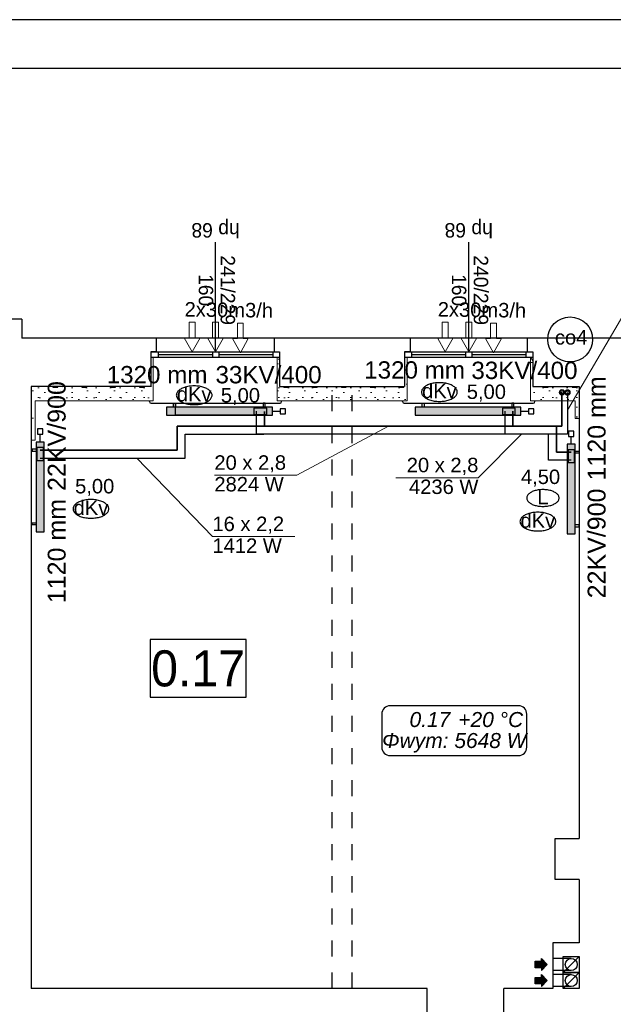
# Model space of a CAD drawing. Header units: millimetres. Extents: x 45180 to 119519, y 31297 to 302414.
# Tile 13 of 97: x 71765 to 79175, y 97374 to 109653. Entities that reach past the tile are written whole.
import ezdxf
from ezdxf.lldxf.tags import DXFTag

# ---------------------------------------------------------------- set-up
doc = ezdxf.new("R2010")
doc.units = ezdxf.units.MM
doc.header["$MEASUREMENT"] = 0
doc.linetypes.add('PHANTOM', pattern=[2.5, 1.25, -0.25, 0.25, -0.25, 0.25, -0.25])
doc.linetypes.add('Przerywana', pattern=[400, 200, -200])
doc.layers.get('0').update_dxf_attribs({"color": 252})
for name, color, linetype in [('#opisy', 7, 'Continuous'), ('#podkład', 252, 'Continuous'), ('_TABELA', 7, 'Continuous'), ('IS_Armatura_podłączeniowa_grz._dolnozas.', 7, 'SOLID'), ('IS_Armatura_Therm', 7, 'SOLID'), ('IS_Grafika', 7, 'SOLID'), ('IS_Grzejniki_Plan_rzut', 7, 'SOLID'), ('IS_Opisy_działek_Therm', 7, 'SOLID'), ('IS_Text_Armatury_Therm', 7, 'Continuous'), ('IS_Text_Konstrukcji', 7, 'Continuous'), ('IS_Text_Odbiornikow_Therm', 7, 'Continuous')]:
    doc.layers.add(name, color=color, linetype=linetype)
for name, color, linetype, lineweight in [('Arch ocieplenie_Nr_Pióra__21', 252, 'Continuous', 13), ('IS_Powrót', 5, 'DASHDOT', 35), ('IS_Zasilanie', 1, 'SOLID', 30)]:
    doc.layers.add(name, color=color, linetype=linetype, lineweight=lineweight)
doc.styles.add('ARIAL', font='arial.ttf', dxfattribs={"width": 0.75})
doc.styles.add('GENERATED_STYLE_3', font='txt')
doc.styles.add('GENERATED_STYLE_5', font='txt')
doc.styles.get("Standard").update_dxf_attribs({"font": 'arial.ttf', "bigfont": 'BIGFONT.SHX'})
tags = doc.linetypes.add('DASHDOT', pattern=[20, 10, -5, 0, -5]).pattern_tags.tags
tags[10:11] = [DXFTag(74, 4), DXFTag(75, 0), DXFTag(340, '0'), DXFTag(46, 0.0), DXFTag(50, 0.0), DXFTag(44, 0.0), DXFTag(45, 0.0)]
tags[8:9] = [DXFTag(74, 4), DXFTag(75, 0), DXFTag(340, '0'), DXFTag(46, 0.0), DXFTag(50, 0.0), DXFTag(44, 0.0), DXFTag(45, 0.0)]
tags[6:7] = [DXFTag(74, 4), DXFTag(75, 0), DXFTag(340, '0'), DXFTag(46, 0.0), DXFTag(50, 0.0), DXFTag(44, 0.0), DXFTag(45, 0.0)]
tags[4:5] = [DXFTag(74, 4), DXFTag(75, 0), DXFTag(340, '0'), DXFTag(46, 0.0), DXFTag(50, 0.0), DXFTag(44, 0.0), DXFTag(45, 0.0)]
tags = doc.linetypes.add('SOLID', pattern=[10, 10, 0]).pattern_tags.tags
tags[6:7] = [DXFTag(74, 4), DXFTag(75, 0), DXFTag(340, '0'), DXFTag(46, 0.0), DXFTag(50, 0.0), DXFTag(44, 0.0), DXFTag(45, 0.0)]
tags[4:5] = [DXFTag(74, 4), DXFTag(75, 0), DXFTag(340, '0'), DXFTag(46, 0.0), DXFTag(50, 0.0), DXFTag(44, 0.0), DXFTag(45, 0.0)]
pattern_1 = [(0, (0, 0), (0, 623.5383), [60, -300]), (0, (180, 311.8), (0, 623.5383), [60, -300]), (60, (0, 0), (-540, 311.7692), [60, -300]), (60, (360, 0), (-540, 311.7692), [60, -300]), (120, (60, 0), (540, 311.7692), [60, -300]), (120, (420, 0), (540, 311.7692), [60, -300]), (0, (0, 60), (0, 120), [0, -120, 0, -180.00001]), (45, (60, 60), (-84.85282, 84.85282), [0, -90, 0, -150.00001])]

# ---------------------------------------------------------------- blocks, each defined once
blk = doc.blocks.new('Ściana_65', base_point=(-108189, 61384))
at = {"layer": 'Arch ocieplenie_Nr_Pióra__21', "linetype": 'Continuous'}
h = blk.add_hatch(dxfattribs=at)
h.set_pattern_fill('Structural_Concrete', color=256, style=0, pattern_type=2)
h.set_pattern_definition(pattern_1)
h.paths.add_polyline_path([(-108189, 61384), (-108189, 61744), (-108219, 61744), (-108219, 61204)], flags=0)
for p, q in [((-108189, 61744), (-108219, 61744)), ((-108219, 61744), (-108219, 61204)), ((-108189, 61384), (-108189, 61744))]:
    blk.add_line(p, q, dxfattribs=at)
blk = doc.blocks.new('Ściana_67', base_point=(-109789, 61384))
at = {"layer": 'Arch ocieplenie_Nr_Pióra__21', "linetype": 'Continuous'}
h = blk.add_hatch(dxfattribs=at)
h.set_pattern_fill('Structural_Concrete', color=256, style=0, pattern_type=2)
h.set_pattern_definition(pattern_1)
h.paths.add_polyline_path([(-109759, 61204), (-109759, 61744), (-109789, 61744), (-109789, 61384)], flags=0)
for p, q in [((-109759, 61744), (-109789, 61744)), ((-109789, 61744), (-109789, 61384)), ((-109759, 61204), (-109759, 61744))]:
    blk.add_line(p, q, dxfattribs=at)
blk = doc.blocks.new('Ściana_68', base_point=(-112959, 61384))
at = {"layer": 'Arch ocieplenie_Nr_Pióra__21', "linetype": 'Continuous'}
h = blk.add_hatch(dxfattribs=at)
h.set_pattern_fill('Structural_Concrete', color=256, style=0, pattern_type=2)
h.set_pattern_definition(pattern_1)
h.paths.add_polyline_path([(-112929, 61204), (-112929, 61744), (-112959, 61744), (-112959, 61384)], flags=0)
for p, q in [((-112929, 61744), (-112959, 61744)), ((-112959, 61744), (-112959, 61384)), ((-112929, 61204), (-112929, 61744))]:
    blk.add_line(p, q, dxfattribs=at)
blk = doc.blocks.new('Ściana_69', base_point=(-111349, 61384))
at = {"layer": 'Arch ocieplenie_Nr_Pióra__21', "linetype": 'Continuous'}
h = blk.add_hatch(dxfattribs=at)
h.set_pattern_fill('Structural_Concrete', color=256, style=0, pattern_type=2)
h.set_pattern_definition(pattern_1)
h.paths.add_polyline_path([(-111349, 61384), (-111349, 61744), (-111379, 61744), (-111379, 61204)], flags=0)
for p, q in [((-111349, 61744), (-111379, 61744)), ((-111379, 61744), (-111379, 61204)), ((-111349, 61384), (-111349, 61744))]:
    blk.add_line(p, q, dxfattribs=at)
blk = doc.blocks.new('Ściana_71', base_point=(-109789, 61384))
at = {"layer": 'Arch ocieplenie_Nr_Pióra__21', "linetype": 'Continuous'}
h = blk.add_hatch(dxfattribs=at)
h.set_pattern_fill('Structural_Concrete', color=256, style=0, pattern_type=2)
h.set_pattern_definition(pattern_1)
h.paths.add_polyline_path([(-109789, 61384), (-111349, 61384), (-111379, 61204), (-109759, 61204)], flags=0)
for p, q in [((-109789, 61384), (-111349, 61384)), ((-111379, 61204), (-109759, 61204))]:
    blk.add_line(p, q, dxfattribs=at)
blk = doc.blocks.new('Ściana_72', base_point=(-112959, 61384))
at = {"layer": 'Arch ocieplenie_Nr_Pióra__21', "linetype": 'Continuous'}
h = blk.add_hatch(dxfattribs=at)
h.set_pattern_fill('Structural_Concrete', color=256, style=0, pattern_type=2)
h.set_pattern_definition(pattern_1)
h.paths.add_polyline_path([(-112959, 61384), (-114449, 61384), (-114399, 61204), (-112929, 61204)], flags=0)
for p, q in [((-112959, 61384), (-114449, 61384)), ((-114399, 61204), (-112929, 61204))]:
    blk.add_line(p, q, dxfattribs=at)
blk = doc.blocks.new('Ściana_74', base_point=(-114449, 61384))
at = {"layer": 'Arch ocieplenie_Nr_Pióra__21', "linetype": 'Continuous'}
h = blk.add_hatch(dxfattribs=at)
h.set_pattern_fill('Structural_Concrete', color=256, style=0, pattern_type=2)
h.set_pattern_definition(pattern_1)
h.paths.add_polyline_path([(-114449, 61384), (-114449, 60714), (-114399, 60714), (-114399, 61204)], flags=0)
for p, q in [((-114449, 61384), (-114449, 60714)), ((-114399, 60714), (-114399, 61204)), ((-114449, 60714), (-114399, 60714))]:
    blk.add_line(p, q, dxfattribs=at)
blk = doc.blocks.new('Ściana_75', base_point=(-107609, 61384))
at = {"layer": 'Arch ocieplenie_Nr_Pióra__21', "linetype": 'Continuous'}
h = blk.add_hatch(dxfattribs=at)
h.set_pattern_fill('Structural_Concrete', color=256, style=0, pattern_type=2)
h.set_pattern_definition(pattern_1)
h.paths.add_polyline_path([(-107659, 61204), (-107659, 60984), (-107609, 60984), (-107609, 61384)], flags=0)
for p, q in [((-107609, 60984), (-107609, 61384)), ((-107659, 61204), (-107659, 60984)), ((-107659, 60984), (-107609, 60984))]:
    blk.add_line(p, q, dxfattribs=at)
blk = doc.blocks.new('Ściana_77', base_point=(-107609, 61384))
at = {"layer": 'Arch ocieplenie_Nr_Pióra__21', "linetype": 'Continuous'}
h = blk.add_hatch(dxfattribs=at)
h.set_pattern_fill('Structural_Concrete', color=256, style=0, pattern_type=2)
h.set_pattern_definition(pattern_1)
h.paths.add_polyline_path([(-107609, 61384), (-108189, 61384), (-108219, 61204), (-107659, 61204)], flags=0)
for p, q in [((-107609, 61384), (-108189, 61384)), ((-108219, 61204), (-107659, 61204))]:
    blk.add_line(p, q, dxfattribs=at)
blk = doc.blocks.new('E210168')
at = {"color": 7, "lineweight": 13}
for p, q in [((19.4, 19.8), (19.4, 13.6)), ((19.4, 19.8), (37, 9.9)), ((19.4, 0), (37, 9.9)), ((19.4, 6.2), (19.4, 0))]:
    blk.add_line(p, q, dxfattribs=at)
blk.add_lwpolyline([(19.4, 13.6), (0, 13.6), (0, 6.2), (19.4, 6.2)], dxfattribs=at)

msp = doc.modelspace()

# ---------------------------------------------------------------- hatches: boundary and pattern name
at = {"layer": '#podkład', "linetype": 'Continuous'}
for points in [[(78280, 97795), (78280, 97830), (78200, 97830), (78200, 97910), (78280, 97910), (78280, 97945), (78350, 97870)], [(78280, 97595), (78280, 97630), (78200, 97630), (78200, 97710), (78280, 97710), (78280, 97745), (78350, 97670)]]:
    msp.add_hatch(color=256, dxfattribs=at).paths.add_polyline_path(points, flags=0)
at = {"layer": 'IS_Grzejniki_Plan_rzut', "ltscale": 10}
for points in [[(74919, 104820), (73599, 104820), (73599, 104720), (74919, 104720)], [(78020, 104820), (76700, 104820), (76700, 104720), (78020, 104720)], [(71971, 104386), (71971, 103266), (72071, 103266), (72071, 104386)], [(78700, 103240), (78700, 104360), (78600, 104360), (78600, 103240)]]:
    msp.add_hatch(color=251, dxfattribs=at).paths.add_polyline_path(points)

# ---------------------------------------------------------------- linework, layer by layer
at = {"layer": '#podkład', "linetype": 'Continuous'}
for p, q in [((74210, 105510), (74210, 106880)), ((77370, 105510), (77370, 106880)), ((71790, 105920), (71190, 105920)), ((71790, 105920), (71790, 105680)), ((73470, 105680), (71790, 105680)), ((73470, 105680), (73470, 105510)), ((74940, 105680), (73470, 105680)), ((76640, 105680), (74940, 105680)), ((74940, 105680), (74940, 105510)), ((76640, 105680), (76640, 105510)), ((78100, 105680), (76640, 105680)), ((78100, 105680), (78100, 105510)), ((79945, 105680), (78100, 105680)), ((73400, 105510), (73400, 105080)), ((73470, 105510), (73400, 105510)), ((73415, 105510), (75005, 105510)), ((73495, 105510), (73495, 105440)), ((74170, 105510), (74170, 105440)), ((74250, 105510), (74250, 105440)), ((74925, 105510), (74925, 105440)), ((74940, 105510), (75010, 105510)), ((75010, 105510), (75010, 105080)), ((76570, 105510), (76570, 105080)), ((76640, 105510), (76570, 105510)), ((76575, 105510), (78165, 105510)), ((76655, 105510), (76655, 105440)), ((77330, 105510), (77330, 105440)), ((77410, 105510), (77410, 105440)), ((78085, 105510), (78085, 105440)), ((78100, 105510), (78170, 105510)), ((78170, 105510), (78170, 105080)), ((75005, 105440), (73415, 105440)), ((74170, 105475), (73495, 105475)), ((74925, 105475), (74250, 105475)), ((78165, 105440), (76575, 105440)), ((77330, 105475), (76655, 105475)), ((78085, 105475), (77410, 105475)), ((71910, 105080), (71910, 97570)), ((73410, 105080), (71910, 105080)), ((75010, 105080), (76570, 105080)), ((78170, 105080), (78750, 105080)), ((78750, 105080), (78750, 99440)), ((73385, 104890), (73385, 104900)), ((73405, 104870), (75015, 104870)), ((73710, 104720), (73710, 104870)), ((75035, 104890), (75035, 104900)), ((76545, 104890), (76545, 104900)), ((76565, 104870), (78175, 104870)), ((78195, 104890), (78195, 104900)), ((74710, 104720), (73710, 104720)), ((73392, 101924), (73392, 101204)), ((74592, 101924), (73392, 101924)), ((74592, 101204), (74592, 101924)), ((73392, 101204), (74592, 101204)), ((78450, 98930), (78450, 99440)), ((78450, 99440), (78750, 99440)), ((78750, 98930), (78450, 98930)), ((78750, 98930), (78750, 98140)), ((78750, 98140), (78420, 98140)), ((78420, 98140), (78420, 97570)), ((78200, 97830), (78200, 97910)), ((78200, 97910), (78280, 97910)), ((78350, 97870), (78280, 97945)), ((78280, 97910), (78280, 97945)), ((78350, 97870), (78280, 97795)), ((78650, 97945), (78420, 97945)), ((78550, 97770), (78550, 97970)), ((78550, 97970), (78750, 97970)), ((78550, 97770), (78750, 97970)), ((78750, 97970), (78750, 97770)), ((78280, 97830), (78200, 97830)), ((78280, 97830), (78280, 97795)), ((78350, 97670), (78280, 97745)), ((78280, 97710), (78280, 97745)), ((78650, 97795), (78420, 97795)), ((78650, 97745), (78420, 97745)), ((78550, 97570), (78550, 97770)), ((78550, 97770), (78750, 97770)), ((78550, 97570), (78750, 97770)), ((78750, 97770), (78550, 97770)), ((78750, 97770), (78750, 97570)), ((78200, 97630), (78200, 97710)), ((78200, 97710), (78280, 97710)), ((78280, 97630), (78200, 97630)), ((78350, 97670), (78280, 97595)), ((78280, 97630), (78280, 97595)), ((76850, 97570), (71910, 97570)), ((76850, 97100), (76850, 97570)), ((78420, 97570), (77810, 97570)), ((77810, 97100), (77810, 97570)), ((78650, 97595), (78420, 97595)), ((78750, 97570), (78550, 97570))]:
    msp.add_line(p, q, dxfattribs=at)
at = {"layer": '#podkład', "linetype": 'Przerywana'}
for p, q in [((75665, 97570), (75665, 105080)), ((75915, 97570), (75915, 105080))]:
    msp.add_line(p, q, dxfattribs=at)
at = {"layer": '#podkład', "linetype": 'Continuous'}
for centre in [(78650, 97870), (78650, 97670)]:
    msp.add_circle(centre, 75, dxfattribs=at)
for centre, start, end in [((73405, 104890), 180, 270), ((75015, 104890), 270, 0), ((76565, 104890), 180, 270), ((78175, 104890), 270, 0)]:
    msp.add_arc(centre, 20, start, end, dxfattribs=at)
at = {"layer": '_TABELA', "color": 7}
for p, q in [((117780, 109653), (45780, 109653)), ((117180, 109043), (48280, 109043))]:
    msp.add_line(p, q, dxfattribs=at)
at = {"layer": 'IS_Armatura_podłączeniowa_grz._dolnozas.', "ltscale": 10}
for p, q in [((74849, 104810), (74689, 104810)), ((74689, 104810), (74689, 104730)), ((74849, 104730), (74849, 104810)), ((74849, 104810), (74849, 104810)), ((77950, 104810), (77790, 104810)), ((77790, 104810), (77790, 104730)), ((77950, 104730), (77950, 104810)), ((77950, 104810), (77950, 104810)), ((74689, 104730), (74849, 104730)), ((77790, 104730), (77950, 104730)), ((71981, 104316), (71981, 104156)), ((72061, 104316), (71981, 104316)), ((71981, 104316), (71981, 104316)), ((72061, 104156), (72061, 104316)), ((78690, 104290), (78610, 104290)), ((78610, 104290), (78610, 104130)), ((78690, 104130), (78690, 104290)), ((71981, 104156), (72061, 104156)), ((78610, 104130), (78690, 104130)), ((78690, 104130), (78690, 104130))]:
    msp.add_line(p, q, dxfattribs=at)
at = {"layer": 'IS_Armatura_Therm', "ltscale": 10}
for p, q in [((74919, 104770), (75016, 104770)), ((75081, 104802), (75016, 104802)), ((75016, 104802), (75016, 104737)), ((75081, 104737), (75081, 104802)), ((78020, 104770), (78118, 104770)), ((78183, 104802), (78118, 104802)), ((78118, 104802), (78118, 104737)), ((78183, 104737), (78183, 104802)), ((75016, 104737), (75081, 104737)), ((78118, 104737), (78183, 104737)), ((72054, 104549), (71989, 104549)), ((71989, 104549), (71989, 104484)), ((72054, 104484), (72054, 104549)), ((78682, 104522), (78617, 104522)), ((78617, 104522), (78617, 104457)), ((78682, 104457), (78682, 104522)), ((71989, 104484), (72054, 104484)), ((72021, 104386), (72021, 104484)), ((78617, 104457), (78682, 104457)), ((78650, 104360), (78650, 104457))]:
    msp.add_line(p, q, dxfattribs=at)
at = {"layer": 'IS_Grafika', "ltscale": 10}
msp.add_line((78579, 105273), (78579, 105273), dxfattribs=at)
msp.add_circle((78636, 105666), 280, dxfattribs=at)
for points, knots in [([(77004, 105126), (76993, 105126), (76971, 105125), (76940, 105121), (76910, 105116), (76883, 105108), (76858, 105098), (76836, 105087), (76817, 105074), (76801, 105059), (76790, 105044), (76782, 105027), (76780, 105015), (76780, 105009)], [0, 0, 0, 0, 33.024043, 64.733497, 94.961552, 123.540383, 150.314771, 175.16102, 198.015155, 218.916387, 238.072713, 255.947572, 273.334314, 273.334314, 273.334314, 273.334314]), ([(77227, 105009), (77227, 105015), (77225, 105027), (77218, 105044), (77206, 105059), (77191, 105074), (77172, 105087), (77150, 105098), (77125, 105108), (77097, 105116), (77068, 105121), (77036, 105125), (77015, 105126), (77004, 105126)], [0, 0, 0, 0, 17.386742, 35.2616, 54.417927, 75.319159, 98.173293, 123.019543, 149.793931, 178.372762, 208.600817, 240.310271, 273.334314, 273.334314, 273.334314, 273.334314]), ([(73943, 105086), (73932, 105086), (73910, 105085), (73879, 105081), (73849, 105076), (73822, 105068), (73797, 105058), (73775, 105047), (73756, 105034), (73740, 105019), (73729, 105004), (73721, 104987), (73720, 104975), (73720, 104969)], [0, 0, 0, 0, 33.024043, 64.733497, 94.961552, 123.540383, 150.314771, 175.16102, 198.015155, 218.916387, 238.072713, 255.947572, 273.334314, 273.334314, 273.334314, 273.334314]), ([(74166, 104969), (74166, 104975), (74165, 104987), (74157, 105004), (74146, 105019), (74130, 105034), (74111, 105047), (74089, 105058), (74064, 105068), (74037, 105076), (74007, 105081), (73976, 105085), (73954, 105086), (73943, 105086)], [0, 0, 0, 0, 17.386742, 35.2616, 54.417927, 75.319159, 98.173293, 123.019543, 149.793931, 178.372762, 208.600817, 240.310271, 273.334314, 273.334314, 273.334314, 273.334314]), ([(76780, 105009), (76780, 105004), (76782, 104992), (76790, 104975), (76801, 104959), (76817, 104945), (76836, 104932), (76858, 104921), (76883, 104911), (76910, 104903), (76940, 104897), (76971, 104894), (76993, 104893), (77004, 104893)], [0, 0, 0, 0, 17.386742, 35.2616, 54.417927, 75.319159, 98.173293, 123.019543, 149.793931, 178.372762, 208.600817, 240.310271, 273.334314, 273.334314, 273.334314, 273.334314]), ([(77004, 104893), (77015, 104893), (77036, 104894), (77068, 104897), (77097, 104903), (77125, 104911), (77150, 104921), (77172, 104932), (77191, 104945), (77206, 104959), (77218, 104975), (77225, 104992), (77227, 105004), (77227, 105009)], [0, 0, 0, 0, 33.024043, 64.733497, 94.961552, 123.540383, 150.314771, 175.16102, 198.015155, 218.916387, 238.072713, 255.947572, 273.334314, 273.334314, 273.334314, 273.334314]), ([(73720, 104969), (73720, 104964), (73721, 104952), (73729, 104935), (73740, 104919), (73756, 104905), (73775, 104892), (73797, 104881), (73822, 104871), (73849, 104863), (73879, 104857), (73910, 104854), (73932, 104853), (73943, 104853)], [0, 0, 0, 0, 17.386742, 35.2616, 54.417927, 75.319159, 98.173293, 123.019543, 149.793931, 178.372762, 208.600817, 240.310271, 273.334314, 273.334314, 273.334314, 273.334314]), ([(73943, 104853), (73954, 104853), (73976, 104854), (74007, 104857), (74037, 104863), (74064, 104871), (74089, 104881), (74111, 104892), (74130, 104905), (74146, 104919), (74157, 104935), (74165, 104952), (74166, 104964), (74166, 104969)], [0, 0, 0, 0, 33.024043, 64.733497, 94.961552, 123.540383, 150.314771, 175.16102, 198.015155, 218.916387, 238.072713, 255.947572, 273.334314, 273.334314, 273.334314, 273.334314]), ([(78296, 103793), (78286, 103793), (78267, 103792), (78238, 103789), (78212, 103784), (78187, 103777), (78164, 103768), (78144, 103758), (78127, 103746), (78113, 103733), (78103, 103719), (78096, 103704), (78095, 103693), (78095, 103688)], [0, 0, 0, 0, 29.81303, 58.439291, 85.728194, 111.528232, 135.699277, 158.129661, 178.761629, 197.63058, 214.924287, 231.061128, 246.757311, 246.757311, 246.757311, 246.757311]), ([(78498, 103688), (78498, 103693), (78496, 103704), (78490, 103719), (78479, 103733), (78465, 103746), (78448, 103758), (78428, 103768), (78406, 103777), (78381, 103784), (78354, 103789), (78326, 103792), (78306, 103793), (78296, 103793)], [0, 0, 0, 0, 15.696184, 31.833024, 49.126731, 67.995682, 88.62765, 111.058035, 135.229079, 161.029117, 188.31802, 216.944282, 246.757311, 246.757311, 246.757311, 246.757311]), ([(72655, 103669), (72644, 103669), (72622, 103668), (72591, 103665), (72561, 103659), (72534, 103651), (72509, 103641), (72487, 103630), (72468, 103617), (72452, 103602), (72440, 103587), (72433, 103570), (72431, 103558), (72431, 103552)], [0, 0, 0, 0, 33.024043, 64.733497, 94.961552, 123.540383, 150.314771, 175.16102, 198.015155, 218.916387, 238.072713, 255.947572, 273.334314, 273.334314, 273.334314, 273.334314]), ([(72878, 103552), (72878, 103558), (72876, 103570), (72869, 103587), (72857, 103602), (72842, 103617), (72823, 103630), (72801, 103641), (72776, 103651), (72748, 103659), (72719, 103665), (72687, 103668), (72666, 103669), (72655, 103669)], [0, 0, 0, 0, 17.386742, 35.2616, 54.417927, 75.319159, 98.173293, 123.019543, 149.793931, 178.372762, 208.600817, 240.310271, 273.334314, 273.334314, 273.334314, 273.334314]), ([(78095, 103688), (78095, 103683), (78096, 103672), (78103, 103657), (78113, 103643), (78127, 103630), (78144, 103618), (78164, 103608), (78187, 103599), (78212, 103592), (78238, 103587), (78267, 103584), (78286, 103583), (78296, 103583)], [0, 0, 0, 0, 15.696184, 31.833024, 49.126731, 67.995682, 88.62765, 111.058035, 135.229079, 161.029117, 188.31802, 216.944282, 246.757311, 246.757311, 246.757311, 246.757311]), ([(78296, 103583), (78306, 103583), (78326, 103584), (78354, 103587), (78381, 103592), (78406, 103599), (78428, 103608), (78448, 103618), (78465, 103630), (78479, 103643), (78490, 103657), (78496, 103672), (78498, 103683), (78498, 103688)], [0, 0, 0, 0, 29.81303, 58.439291, 85.728194, 111.528232, 135.699277, 158.129661, 178.761629, 197.63058, 214.924287, 231.061128, 246.757311, 246.757311, 246.757311, 246.757311]), ([(72431, 103552), (72431, 103547), (72433, 103535), (72440, 103518), (72452, 103503), (72468, 103488), (72487, 103475), (72509, 103464), (72534, 103454), (72561, 103446), (72591, 103440), (72622, 103437), (72644, 103436), (72655, 103436)], [0, 0, 0, 0, 17.386742, 35.2616, 54.417927, 75.319159, 98.173293, 123.019543, 149.793931, 178.372762, 208.600817, 240.310271, 273.334314, 273.334314, 273.334314, 273.334314]), ([(72655, 103436), (72666, 103436), (72687, 103437), (72719, 103440), (72748, 103446), (72776, 103454), (72801, 103464), (72823, 103475), (72842, 103488), (72857, 103503), (72869, 103518), (72876, 103535), (72878, 103547), (72878, 103552)], [0, 0, 0, 0, 33.024043, 64.733497, 94.961552, 123.540383, 150.314771, 175.16102, 198.015155, 218.916387, 238.072713, 255.947572, 273.334314, 273.334314, 273.334314, 273.334314]), ([(78233, 103510), (78222, 103510), (78201, 103509), (78169, 103506), (78140, 103500), (78112, 103492), (78087, 103482), (78065, 103471), (78046, 103458), (78031, 103444), (78019, 103428), (78012, 103411), (78010, 103399), (78010, 103394)], [0, 0, 0, 0, 33.024043, 64.733497, 94.961552, 123.540383, 150.314771, 175.16102, 198.015155, 218.916387, 238.072713, 255.947572, 273.334314, 273.334314, 273.334314, 273.334314]), ([(78010, 103394), (78010, 103388), (78012, 103376), (78019, 103359), (78031, 103344), (78046, 103329), (78065, 103316), (78087, 103305), (78112, 103295), (78140, 103287), (78169, 103282), (78201, 103278), (78222, 103277), (78233, 103277)], [0, 0, 0, 0, 17.386742, 35.2616, 54.417927, 75.319159, 98.173293, 123.019543, 149.793931, 178.372762, 208.600817, 240.310271, 273.334314, 273.334314, 273.334314, 273.334314]), ([(78457, 103394), (78457, 103399), (78455, 103411), (78448, 103428), (78436, 103444), (78421, 103458), (78402, 103471), (78380, 103482), (78355, 103492), (78327, 103500), (78297, 103506), (78266, 103509), (78244, 103510), (78233, 103510)], [0, 0, 0, 0, 17.386742, 35.2616, 54.417927, 75.319159, 98.173293, 123.019543, 149.793931, 178.372762, 208.600817, 240.310271, 273.334314, 273.334314, 273.334314, 273.334314]), ([(78233, 103277), (78244, 103277), (78266, 103278), (78297, 103282), (78327, 103287), (78355, 103295), (78380, 103305), (78402, 103316), (78421, 103329), (78436, 103344), (78448, 103359), (78455, 103376), (78457, 103388), (78457, 103394)], [0, 0, 0, 0, 33.024043, 64.733497, 94.961552, 123.540383, 150.314771, 175.16102, 198.015155, 218.916387, 238.072713, 255.947572, 273.334314, 273.334314, 273.334314, 273.334314])]:
    msp.add_open_spline(points, degree=3, knots=knots, dxfattribs=at)
at = {"layer": 'IS_Grzejniki_Plan_rzut', "ltscale": 10}
for p, q in [((73686, 104820), (73686, 104870)), ((73686, 104870), (73711, 104870)), ((73711, 104870), (73711, 104820)), ((74831, 104870), (74806, 104870)), ((74806, 104870), (74806, 104820)), ((74831, 104820), (74831, 104870)), ((76788, 104820), (76788, 104870)), ((76788, 104870), (76813, 104870)), ((76813, 104870), (76813, 104820)), ((77933, 104870), (77908, 104870)), ((77908, 104870), (77908, 104820)), ((77933, 104820), (77933, 104870)), ((74919, 104820), (73599, 104820)), ((73599, 104820), (73599, 104720)), ((74919, 104720), (74919, 104820)), ((74919, 104820), (74919, 104820)), ((78020, 104820), (76700, 104820)), ((76700, 104820), (76700, 104720)), ((78020, 104720), (78020, 104820)), ((78020, 104820), (78020, 104820)), ((73599, 104720), (74919, 104720)), ((76700, 104720), (78020, 104720)), ((71971, 104386), (71971, 103266)), ((72071, 104386), (71971, 104386)), ((71971, 104386), (71971, 104386)), ((72071, 103266), (72071, 104386)), ((71971, 104299), (71921, 104299)), ((71921, 104299), (71921, 104274)), ((71921, 104274), (71971, 104274)), ((78700, 104360), (78600, 104360)), ((78600, 104360), (78600, 103240)), ((78700, 103240), (78700, 104360)), ((78700, 104272), (78750, 104272)), ((78750, 104272), (78750, 104247)), ((78750, 104247), (78700, 104247)), ((71921, 103354), (71921, 103379)), ((71921, 103379), (71971, 103379)), ((71971, 103354), (71921, 103354)), ((78750, 103352), (78700, 103352)), ((78700, 103327), (78750, 103327)), ((78750, 103327), (78750, 103352)), ((71971, 103266), (72071, 103266)), ((78600, 103240), (78700, 103240)), ((78700, 103240), (78700, 103240))]:
    msp.add_line(p, q, dxfattribs=at)
at = {"layer": 'IS_Opisy_działek_Therm', "lineweight": 5, "ltscale": 10}
for p, q in [((78603, 104784), (79377, 106103)), ((76370, 104584), (75225, 103971)), ((78028, 104484), (77488, 103940)), ((73228, 104186), (74171, 103206)), ((74195, 103971), (75225, 103971)), ((77491, 103940), (76461, 103940)), ((74171, 103206), (75201, 103206))]:
    msp.add_line(p, q, dxfattribs=at)
at = {"layer": 'IS_Powrót', "ltscale": 10}
for p, q in [((78534, 105005), (78534, 104584)), ((74819, 104584), (74819, 104768)), ((77920, 104770), (77920, 104584)), ((73729, 104286), (73729, 104584)), ((73729, 104584), (74819, 104584)), ((77920, 104584), (74819, 104584)), ((78467, 104584), (77920, 104584)), ((78534, 104584), (78467, 104584)), ((78467, 104260), (78467, 104584)), ((72021, 104286), (73729, 104286)), ((78650, 104260), (78467, 104260))]:
    msp.add_line(p, q, dxfattribs=at)
at = {"layer": 'IS_Powrót', "color": 5, "lineweight": 0, "ltscale": 20}
msp.add_circle((78534, 105005), 34.1, dxfattribs=at)
at = {"layer": 'IS_Powrót', "color": 5, "lineweight": 30, "ltscale": 20}
msp.add_circle((78534, 105005), 22.1, dxfattribs=at)
at = {"layer": 'IS_Text_Konstrukcji', "linetype": 'SOLID', "ltscale": 10}
msp.add_lwpolyline([(76388, 100476), (77992, 100476, 0.414214), (78095, 100579), (78095, 100993, 0.414214), (77992, 101096), (76388, 101096, 0.414214), (76285, 100993), (76285, 100579, 0.414214), (76388, 100476)], format="xyb", dxfattribs=at)
at = {"layer": 'IS_Zasilanie', "ltscale": 10}
for p, q in [((78603, 105004), (78603, 104484)), ((74719, 104484), (74719, 104772)), ((77820, 104770), (77820, 104484)), ((73829, 104186), (73829, 104484)), ((73829, 104484), (74811, 104484)), ((74811, 104484), (74719, 104484)), ((77820, 104484), (74811, 104484)), ((78367, 104484), (77820, 104484)), ((78367, 104160), (78367, 104484)), ((78603, 104484), (78367, 104484)), ((72021, 104186), (73829, 104186)), ((78650, 104160), (78367, 104160))]:
    msp.add_line(p, q, dxfattribs=at)
at = {"layer": 'IS_Zasilanie', "color": 1, "linetype": 'PHANTOM', "lineweight": 0, "ltscale": 250}
msp.add_circle((78604, 105004), 34.1, dxfattribs=at)
at = {"layer": 'IS_Zasilanie', "color": 1, "linetype": 'PHANTOM', "lineweight": 30, "ltscale": 250}
msp.add_circle((78604, 105004), 22.1, dxfattribs=at)

# ---------------------------------------------------------------- block references
at = {"layer": '#podkład'}
for name, p in [('Ściana_68', (73400, 105080)), ('Ściana_69', (75010, 105080)), ('Ściana_67', (76570, 105080)), ('Ściana_65', (78170, 105080)), ('Ściana_72', (73400, 105080)), ('Ściana_74', (71910, 105080)), ('Ściana_71', (76570, 105080)), ('Ściana_77', (78750, 105080)), ('Ściana_75', (78750, 105080))]:
    msp.add_blockref(name, p, dxfattribs=at)
at = {"color": 7, "lineweight": 5, "xscale": 10, "yscale": 10, "zscale": 10, "rotation": 270.0966492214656}
for p in [(73818, 105879), (74111, 105880), (74420, 105870), (76978, 105879), (77271, 105880), (77580, 105870)]:
    msp.add_blockref('E210168', p, dxfattribs=at)

# ---------------------------------------------------------------- texts
at = {"layer": '#opisy', "color": 7, "lineweight": 0, "style": 'ARIAL'}
for p in [(73822, 105952, 140), (76982, 105952, 140)]:
    msp.add_text('2x30m3/h', height=180, rotation=359.2172, dxfattribs=at).set_placement(p)
at = {"layer": '#podkład', "linetype": 'Continuous', "char_height": 180, "attachment_point": 2, "rotation": 180, "style": 'GENERATED_STYLE_5'}
for insert in [(74210, 106936), (77370, 106936)]:
    msp.add_mtext('{hp 68}', dxfattribs=dict(at, insert=insert))
at = {"layer": '#podkład', "linetype": 'Continuous', "char_height": 180, "width": 1346.33, "attachment_point": 2, "rotation": 270, "line_spacing_factor": 0.909108, "style": 'GENERATED_STYLE_5'}
for s, insert in [('{241/229\\P160}', (74453, 106280)), ('{240/229\\P160}', (77613, 106280))]:
    msp.add_mtext(s, dxfattribs=dict(at, insert=insert))
at = {"layer": '#podkład', "linetype": 'Continuous', "insert": (73992, 101332), "char_height": 450, "attachment_point": 8, "style": 'GENERATED_STYLE_3'}
msp.add_mtext('{0.17}', dxfattribs=at)
at = {"layer": 'IS_Grafika', "ltscale": 10, "char_height": 180}
for s, insert, attachment_point in [('\\fArial|b0|i0;co4', (78446, 105599), 7), ('\\fArial|b0|i0;dKv', (77004, 105113), 2), ('\\fArial|b0|i0;dKv', (73943, 105073), 2), ('\\fArial|b0|i0;L', (78296, 103791), 2), ('\\fArial|b0|i0;dKv', (72655, 103656), 2), ('\\fArial|b0|i0;dKv', (78233, 103497), 2)]:
    msp.add_mtext(s, dxfattribs=dict(at, insert=insert, attachment_point=attachment_point))
at = {"layer": 'IS_Opisy_działek_Therm', "ltscale": 10, "char_height": 180}
for s, insert, attachment_point in [('\\fArial|b0|i0;20 x 2,8', (74195, 104007), 7), ('\\fArial|b0|i0;20 x 2,8', (77491, 103976), 9), ('\\fArial|b0|i0;2824 W', (74195, 103950), 1), ('\\fArial|b0|i0;4236 W', (77491, 103918), 3), ('\\fArial|b0|i0;16 x 2,2', (74171, 103242), 7), ('\\fArial|b0|i0;1412 W', (74171, 103184), 1)]:
    msp.add_mtext(s, dxfattribs=dict(at, insert=insert, attachment_point=attachment_point))
at = {"layer": 'IS_Text_Armatury_Therm', "linetype": 'SOLID', "ltscale": 10, "char_height": 180}
for s, insert, attachment_point in [('\\fArial|b0|i0;5,00  ', (74765, 104846), 9), ('\\fArial|b0|i0;5,00  ', (77835, 104890), 9), ('\\fArial|b0|i0;4,50  ', (78022, 103829), 7), ('\\fArial|b0|i0;5,00  ', (72946, 103712), 9)]:
    msp.add_mtext(s, dxfattribs=dict(at, insert=insert, attachment_point=attachment_point))
at = {"layer": 'IS_Text_Konstrukcji', "linetype": 'SOLID', "ltscale": 10, "char_height": 187.2}
for s, insert, attachment_point in [('\\fArial|b0|i1;0.17', (77140, 100829), 9), ('\\fArial|b0|i1;+20 °C', (77240, 100829), 7), ('\\fArial|b0|i1;Φwym: 5648 W', (77190, 100757), 2)]:
    msp.add_mtext(s, dxfattribs=dict(at, insert=insert, attachment_point=attachment_point))
at = {"layer": 'IS_Text_Odbiornikow_Therm', "linetype": 'SOLID', "ltscale": 10, "char_height": 216}
for s, insert, attachment_point in [('\\fArial|b0|i0;1320 mm', (77323, 105393), 3), ('\\fArial|b0|i0;33KV/400', (77403, 105388), 1), ('\\fArial|b0|i0;1320 mm', (74109, 105334), 3), ('\\fArial|b0|i0;33KV/400', (74209, 105334), 1)]:
    msp.add_mtext(s, dxfattribs=dict(at, insert=insert, attachment_point=attachment_point))
at = {"layer": 'IS_Text_Odbiornikow_Therm', "linetype": 'SOLID', "ltscale": 10, "char_height": 223.2, "rotation": 90}
for s, insert, attachment_point in [('\\fArial|b0|i0;1120 mm', (79081, 103906), 7), ('\\fArial|b0|i0;22KV/900', (72115, 103776), 1), ('\\fArial|b0|i0;22KV/900', (79081, 103806), 9), ('\\fArial|b0|i0;1120 mm', (72115, 103676), 3)]:
    msp.add_mtext(s, dxfattribs=dict(at, insert=insert, attachment_point=attachment_point))

doc.saveas('drawing.dxf')
